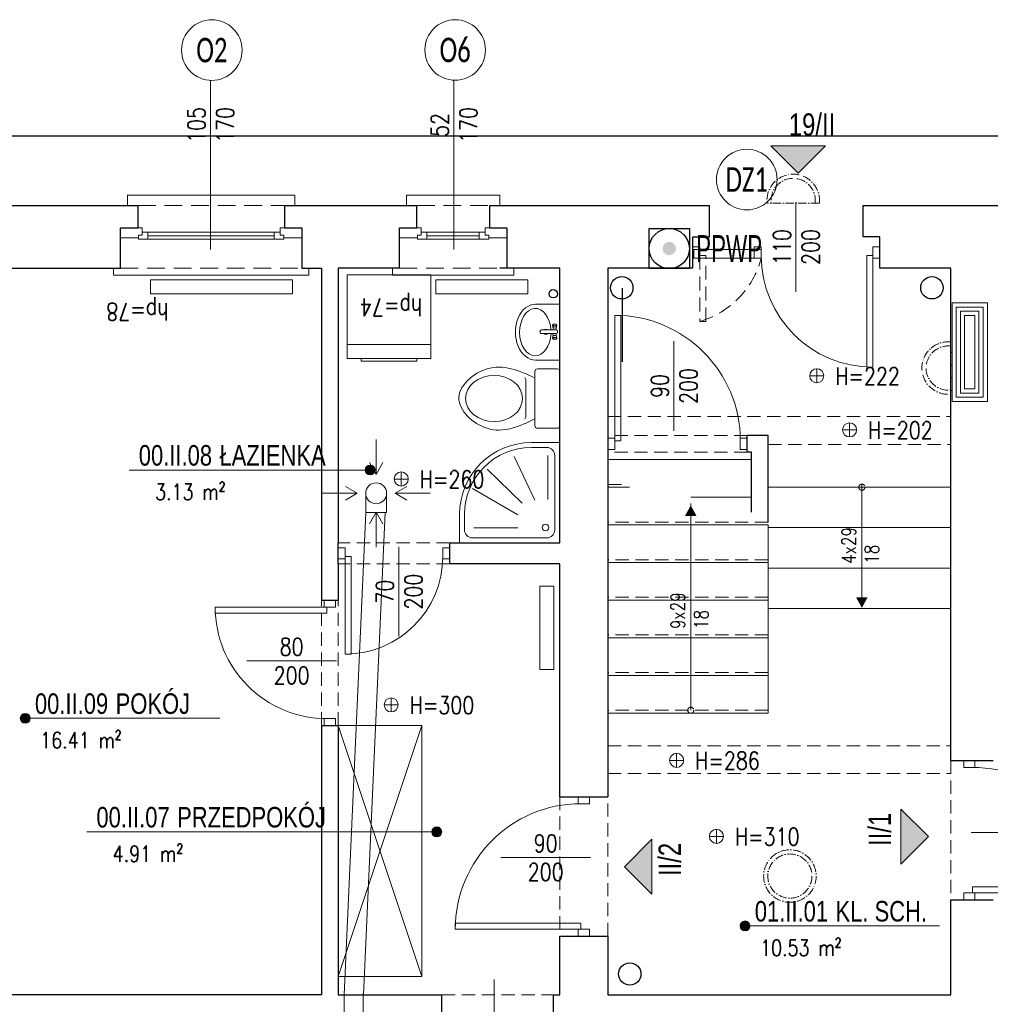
# Model space of a CAD drawing. Header units: millimetres. Extents: x 284606 to 628701, y -213781 to -93475.
# Tile 89 of 102: x 313534 to 314230, y -104328 to -103621. Entities that reach past the tile are written whole.
import ezdxf
from ezdxf.enums import TextEntityAlignment as Align
from ezdxf.lldxf.tags import DXFTag

# ---------------------------------------------------------------- set-up
doc = ezdxf.new("R2010")
doc.units = ezdxf.units.MM
for name, pattern in [('ACAD_ISO10W100', [18, 12, -3, 0, -3]), ('DASHED', [0.75, 0.5, -0.25]), ('HIDDEN', [9.525, 6.35, -3.175])]:
    doc.linetypes.add(name, pattern=pattern)
doc.layers.get('0').update_dxf_attribs({"lineweight": 0})
for name, color, linetype, lineweight in [('!STR_Konstrukcja 0.20', 200, 'Continuous', 20), ('!STR_Konstrukcja 0.30', 64, 'Continuous', 30), ('!STR_Ocieplenie 0.05', 1, 'Continuous', 5), ('!STR_Opisy 0.09', 8, 'Continuous', 9), ('!STR_Przerywana 0.09', 8, 'HIDDEN', 9), ('!STR_Stolarka drzwiowa', 8, 'Continuous', 15), ('!STR_Stolarka okienna', 72, 'Continuous', 15), ('EKO Opisy 0.09', 8, 'Continuous', 9), ('I-ee-uziom', 4, 'Continuous', 30)]:
    doc.layers.add(name, color=color, linetype=linetype, lineweight=lineweight)
for name, color, linetype, lineweight, true_color in [('!STR_Oświetlenie', 7, 'ACAD_ISO10W100', 5, 0xefb42a), ('!STR_Wentylacja', 7, 'Continuous', 15, 0x3399ff), ('EKO Wyposażenie', 7, 'Continuous', 5, 0x919191), ('IS_Powrót', 5, 'SOLID', 30, 0x0000ff)]:
    doc.layers.add(name, color=color, linetype=linetype, lineweight=lineweight, true_color=true_color)
doc.layers.add('I-ee-gniazda', color=1, linetype='Continuous')
doc.layers.add('I__KANALIZACJA_SAN', color=7, linetype='KAN_SAN', true_color=0x753b00)
doc.styles.add('AB_Arial', font='NirmalaS.ttf')
doc.styles.add('EKO 1-10', font='romans.shx', dxfattribs={"width": 0.8, "height": 15})
doc.styles.add('EKO 1-5', font='romans.shx', dxfattribs={"width": 0.8, "height": 10})
doc.styles.add('EKO CM 1-50', font='calibri.ttf', dxfattribs={"width": 0.8, "height": 12.5})
doc.styles.add('ELPRO', font='arial.ttf')
doc.styles.get("Standard").update_dxf_attribs({"font": 'calibri.ttf'})
tags = doc.linetypes.add('DASH', pattern=[15, 10, -5]).pattern_tags.tags
tags[6:7] = [DXFTag(74, 4), DXFTag(75, 0), DXFTag(340, '0'), DXFTag(46, 0.0), DXFTag(50, 0.0), DXFTag(44, 0.0), DXFTag(45, 0.0)]
tags[4:5] = [DXFTag(74, 4), DXFTag(75, 0), DXFTag(340, '0'), DXFTag(46, 0.0), DXFTag(50, 0.0), DXFTag(44, 0.0), DXFTag(45, 0.0)]
doc.linetypes.add('KAN_SAN', pattern='A,20,-7,["KS",Standard,S=5,R=0,X=-5,Y=-2.5],-6', length=33)
tags = doc.linetypes.add('SOLID', pattern=[10, 10, 0]).pattern_tags.tags
tags[6:7] = [DXFTag(74, 4), DXFTag(75, 0), DXFTag(340, '0'), DXFTag(46, 0.0), DXFTag(50, 0.0), DXFTag(44, 0.0), DXFTag(45, 0.0)]
tags[4:5] = [DXFTag(74, 4), DXFTag(75, 0), DXFTag(340, '0'), DXFTag(46, 0.0), DXFTag(50, 0.0), DXFTag(44, 0.0), DXFTag(45, 0.0)]

# ---------------------------------------------------------------- blocks, each defined once
blk = doc.blocks.new('*U131')
at = {"layer": '!STR_Opisy 0.09', "linetype": 'Continuous'}
blk.add_line((42.34, 71.45), (42.34, 7.22), dxfattribs=at)
at = {"layer": '!STR_Stolarka drzwiowa'}
for points in [[(0, 0), (0, 90), (4.38, 90), (4.38, 0)], [(-5, -6.2), (0, -6.2), (0, 1.8), (-5, 1.8)], [(90, -6.2), (95, -6.2), (95, 1.8), (90, 1.8)]]:
    blk.add_lwpolyline(points, close=True, dxfattribs=at)
blk.add_arc((0, 0), 90, 0, 90, dxfattribs=at)
at = {"layer": '!STR_Opisy 0.09', "linetype": 'Continuous', "style": 'EKO 1-10', "width": 0.8}
blk.add_attdef('SZER', text='', height=12.5, rotation=90, dxfattribs=at).set_placement((42.34, 39.33), align=Align.BOTTOM_CENTER)
at = {"layer": '!STR_Opisy 0.09', "ltscale": 0.7, "style": 'EKO 1-10', "width": 0.8}
blk.add_attdef('WYS', text='', height=12.5, rotation=90, dxfattribs=at).set_placement((52.87, 39.33), align=Align.MIDDLE_CENTER)
blk = doc.blocks.new('wysokosc2')
at = {"ltscale": 2}
for points in [[(-5.06, 0.04), (5.03, 0.04)], [(0, 5.1), (0, -5.1)]]:
    blk.add_lwpolyline(points, dxfattribs=at)
blk.add_circle((0, 0), 5.03, dxfattribs=at)
at = {"ltscale": 2, "style": 'EKO 1-5', "width": 0.8}
blk.add_attdef('WYS', (13.29, -6.01), '', height=12.5, dxfattribs=at)
blk = doc.blocks.new('NR MIESZ')
h = blk.add_hatch(color=256)
h.dxf.hatch_style = 1
h.paths.add_polyline_path([(-24.54, -24.54), (0, 0), (24.54, -24.54)])
blk.add_lwpolyline([(-24.54, -24.54), (0, 0), (24.54, -24.54), (-24.54, -24.54)])
at = {"ltscale": 1.5, "style": 'AB_Arial', "width": 0.8}
for p in [(-33.22, -50.58), (-33.22, -83)]:
    blk.add_attdef('NR_POM.', p, '', height=20, rotation=0, dxfattribs=at)
blk = doc.blocks.new('*U135')
at = {"layer": '!STR_Opisy 0.09', "linetype": 'Continuous'}
blk.add_line((0, 32.11), (0, -89.22), dxfattribs=at)
at = {"layer": '!STR_Opisy 0.09', "linetype": 'Continuous', "style": 'EKO 1-5', "width": 0.8}
blk.add_attdef('SZER', text='', height=12.5, rotation=270, dxfattribs=at).set_placement((0, 0), align=Align.BOTTOM_CENTER)
at = {"layer": '!STR_Opisy 0.09', "ltscale": 0.7, "style": 'EKO 1-5', "width": 0.8}
blk.add_attdef('WYS', text='', height=12.5, rotation=270, dxfattribs=at).set_placement((-10.53, 0), align=Align.MIDDLE_CENTER)
at = {"layer": '!STR_Opisy 0.09', "linetype": 'Continuous', "style": 'EKO 1-5', "width": 0.8}
blk.add_attdef('HP=', (30.1, -127.68), '', height=12.5, rotation=180, dxfattribs=at)
blk = doc.blocks.new('*U139')
at = {"layer": '!STR_Opisy 0.09', "linetype": 'Continuous'}
blk.add_line((38.49, 6.91), (38.49, -57.31), dxfattribs=at)
at = {"layer": '!STR_Stolarka drzwiowa'}
for points in [[(-5, 6.2), (0, 6.2), (0, -1.8), (-5, -1.8)], [(0, 0), (0, -80), (4.38, -80), (4.38, 0)], [(80, 6.2), (85, 6.2), (85, -1.8), (80, -1.8)]]:
    blk.add_lwpolyline(points, close=True, dxfattribs=at)
blk.add_arc((0, 0), 80, 270, 0, dxfattribs=at)
at = {"layer": '!STR_Opisy 0.09', "linetype": 'Continuous', "style": 'EKO 1-10', "width": 0.8}
blk.add_attdef('SZER', text='', height=12.5, rotation=90, dxfattribs=at).set_placement((38.49, -25.2), align=Align.BOTTOM_CENTER)
at = {"layer": '!STR_Opisy 0.09', "ltscale": 0.7, "style": 'EKO 1-10', "width": 0.8}
blk.add_attdef('WYS', text='', height=12.5, rotation=90, dxfattribs=at).set_placement((49.01, -25.2), align=Align.MIDDLE_CENTER)
blk = doc.blocks.new('*U142')
at = {"layer": '!STR_Opisy 0.09', "linetype": 'Continuous'}
blk.add_line((38.49, 6.91), (38.49, -57.31), dxfattribs=at)
at = {"layer": '!STR_Stolarka drzwiowa'}
for points in [[(-5, 6.2), (0, 6.2), (0, -1.8), (-5, -1.8)], [(0, 0), (0, -70), (4.38, -70), (4.38, 0)], [(70, 6.2), (75, 6.2), (75, -1.8), (70, -1.8)]]:
    blk.add_lwpolyline(points, close=True, dxfattribs=at)
blk.add_arc((0, 0), 70, 270, 0, dxfattribs=at)
at = {"layer": '!STR_Opisy 0.09', "linetype": 'Continuous', "style": 'EKO 1-10', "width": 0.8}
blk.add_attdef('SZER', text='', height=12.5, rotation=90, dxfattribs=at).set_placement((38.49, -25.2), align=Align.BOTTOM_CENTER)
at = {"layer": '!STR_Opisy 0.09', "ltscale": 0.7, "style": 'EKO 1-10', "width": 0.8}
blk.add_attdef('WYS', text='', height=12.5, rotation=90, dxfattribs=at).set_placement((49.01, -25.2), align=Align.MIDDLE_CENTER)
blk = doc.blocks.new('*U102')
for p, q in [((19.33, 0), (-19.33, 0)), ((-21.33, -16.02), (-21.33, -2)), ((21.33, -16.02), (21.33, -2)), ((-19.33, -18.02), (19.33, -18.02)), ((13.09, -24.36), (-12.8, -24.36))]:
    blk.add_line(p, q)
for centre, start, end in [((-19.33, -2), 90, 180), ((19.33, -2), 360, 90), ((-19.33, -16.02), 180, 270), ((19.33, -16.02), 270, 360), ((-12.8, -26.36), 90, 154.52934), ((13.09, -26.36), 24.56818, 90)]:
    blk.add_arc(centre, 2, start, end)
blk.add_ellipse((0.08, -47.22), major_axis=(0, -20.4), ratio=0.810803)
blk.add_open_spline([(14.91, -18.02), (20.03, -29.22), (28.87, -49.72), (0.74, -82.83), (-29.38, -50.17), (-19.96, -29.25), (-14.6, -18)], degree=3, knots=[1.212901, 1.212901, 1.212901, 1.212901, 36.090844, 64.924591, 94.904253, 129.876154, 129.876154, 129.876154, 129.876154])
blk = doc.blocks.new('*U101')
for p, q in [((30, 30), (30, -30)), ((30, 30), (90, 30)), ((80, 30), (80, -30)), ((90, 30), (90, -30)), ((30, -30), (90, -30))]:
    blk.add_line(p, q)
blk.add_lwpolyline([(90, -20), (92, -20), (92, 20), (90, 20)])
blk = doc.blocks.new('brodzik2')
for p, q in [((-11.82, 85.56), (-25.62, 85.56)), ((-4.62, 11.76), (-4.62, 78.36)), ((-85.62, 25.56), (-85.62, 11.76)), ((-78.42, 4.56), (-11.82, 4.56))]:
    blk.add_line(p, q)
for points in [[(-25.62, 90), (0, 90), (0, 0), (-90, 0), (-90, 25.56)], [(-22.44, 38.22), (-40.94, 77.38)], [(-10.9, 38.91), (-10.9, 78.42)], [(-33.81, 35.77), (-65.37, 66.26)], [(-37.65, 25.32), (-78.27, 48.69)], [(-37.65, 13.57), (-77.22, 13.57)]]:
    blk.add_lwpolyline(points)
blk.add_circle((-12.99, 13.92), 2.96)
for centre, radius, start, end in [((-25.53, 25.53), 64.47, 90.07641, 179.96835), ((-25.62, 25.56), 60, 90, 180), ((-11.82, 78.36), 7.2, 360, 90), ((-78.42, 11.76), 7.2, 180, 270), ((-11.82, 11.76), 7.2, 270, 0)]:
    blk.add_arc(centre, radius, start, end)
blk = doc.blocks.new('*U118')
at = {"linetype": 'Continuous'}
for p, q in [((31.3, 0), (-31.3, 0)), ((31.3, -27.6), (31.3, 0)), ((-31.3, -27.6), (-31.3, 0)), ((-5.5, -3.8), (-7.7, -3.4)), ((-5.5, -7.9), (-7.7, -8.3)), ((-4.8, -4.2), (-2.4, -4.2)), ((-4.8, -7.3), (-2.4, -8.5)), ((-2.4, -20.6), (-2.4, -4)), ((-1.2, -2.8), (0.4, -2.8)), ((1.6, -4), (1.6, -20.6)), ((1.6, -4.2), (4.1, -4.2)), ((1.6, -8.5), (4, -7.3)), ((4.7, -3.8), (6.9, -3.4)), ((4.7, -7.9), (6.9, -8.3)), ((-0.2, -22.4), (-0.6, -22.4))]:
    blk.add_line(p, q, dxfattribs=at)
for centre, radius, start, end in [((-1.2, -4), 1.2, 90, 180), ((0.4, -4), 1.2, 0, 90), ((-0.3, -15.9), 2.89, 138.1635, 221.8365), ((-0.6, -20.6), 1.8, 180, 270), ((-0.2, -20.6), 1.8, 270, 0), ((-0.3, -15.9), 2.89, 311.1962, 48.8038)]:
    blk.add_arc(centre, radius, start, end, dxfattribs=at)
for centre, major_axis, ratio, start_param, end_param in [((0, -27.6), (-26.6, 0), 0.662269, 4.803016, 10.93344), ((-7.8, -5.8), (0, -2.47), 0.476554, 5.436764, 10.271199), ((-5.5, -5.8), (0, -2.05), 0.476554, 0, 3.141593), ((0, -27.6), (-31.3, 0), 0.713042, 0, 3.141593)]:
    blk.add_ellipse(centre, major_axis=major_axis, ratio=ratio, start_param=start_param, end_param=end_param, dxfattribs=at)
blk.add_ellipse((-8.1, -5.8), major_axis=(0, -2.05), ratio=0.476554, dxfattribs=at)
at = {"linetype": 'Continuous', "extrusion": (3.22359e-14, 3.55849e-14, -1)}
for centre, major_axis, start_param, end_param in [((4.7, -5.8), (0, -2.05), 0, 3.141593), ((7, -5.8), (0, -2.47), 5.436764, 10.271199)]:
    blk.add_ellipse(centre, major_axis=major_axis, ratio=0.476554, start_param=start_param, end_param=end_param, dxfattribs=at)
blk.add_ellipse((7.3, -5.8), major_axis=(0, -2.05), ratio=0.476554, dxfattribs=at)
blk = doc.blocks.new('*U154')
at = {"layer": '!STR_Opisy 0.09', "linetype": 'Continuous'}
blk.add_line((0, 32.11), (0, -89.22), dxfattribs=at)
at = {"layer": '!STR_Opisy 0.09', "linetype": 'Continuous', "style": 'EKO 1-5', "width": 0.8}
blk.add_attdef('SZER', text='', height=12.5, rotation=270, dxfattribs=at).set_placement((0, 0), align=Align.BOTTOM_CENTER)
at = {"layer": '!STR_Opisy 0.09', "ltscale": 0.7, "style": 'EKO 1-5', "width": 0.8}
blk.add_attdef('WYS', text='', height=12.5, rotation=270, dxfattribs=at).set_placement((-10.53, 0), align=Align.MIDDLE_CENTER)
at = {"layer": '!STR_Opisy 0.09', "linetype": 'Continuous', "style": 'EKO 1-5', "width": 0.8}
blk.add_attdef('HP=', (22.54, -124.5), '', height=12.5, rotation=180, dxfattribs=at)
blk = doc.blocks.new('*U148')
at = {"layer": '!STR_Opisy 0.09', "linetype": 'Continuous'}
blk.add_line((-51.51, 6.91), (-51.51, -57.31), dxfattribs=at)
at = {"layer": '!STR_Stolarka drzwiowa'}
for points in [[(-90, 6.2), (-95, 6.2), (-95, -1.8), (-90, -1.8)], [(0, 0), (0, -90), (-4.38, -90), (-4.38, 0)], [(5, 6.2), (0, 6.2), (0, -1.8), (5, -1.8)]]:
    blk.add_lwpolyline(points, close=True, dxfattribs=at)
blk.add_arc((0, 0), 90, 180, 270, dxfattribs=at)
at = {"layer": '!STR_Opisy 0.09', "linetype": 'Continuous', "style": 'EKO 1-10', "width": 0.8}
blk.add_attdef('SZER', text='', height=12.5, rotation=90, dxfattribs=at).set_placement((-51.51, -25.2), align=Align.BOTTOM_CENTER)
at = {"layer": '!STR_Opisy 0.09', "ltscale": 0.7, "style": 'EKO 1-10', "width": 0.8}
blk.add_attdef('WYS', text='', height=12.5, rotation=90, dxfattribs=at).set_placement((-40.99, -25.2), align=Align.MIDDLE_CENTER)
blk = doc.blocks.new('*U151')
at = {"layer": '!STR_Opisy 0.09', "linetype": 'Continuous'}
blk.add_line((-43.26, 63.3), (-43.26, -0.93), dxfattribs=at)
at = {"layer": '!STR_Stolarka drzwiowa'}
for points in [[(0, 0), (0, 90), (-4.38, 90), (-4.38, 0)], [(-90, -6.2), (-95, -6.2), (-95, 1.8), (-90, 1.8)], [(5, -6.2), (0, -6.2), (0, 1.8), (5, 1.8)]]:
    blk.add_lwpolyline(points, close=True, dxfattribs=at)
blk.add_arc((0, 0), 90, 90, 180, dxfattribs=at)
at = {"layer": '!STR_Opisy 0.09', "linetype": 'Continuous', "style": 'EKO 1-10', "width": 0.8}
blk.add_attdef('SZER', text='', height=12.5, rotation=90, dxfattribs=at).set_placement((-43.26, 31.18), align=Align.BOTTOM_CENTER)
at = {"layer": '!STR_Opisy 0.09', "ltscale": 0.7, "style": 'EKO 1-10', "width": 0.8}
blk.add_attdef('WYS', text='', height=12.5, rotation=90, dxfattribs=at).set_placement((-32.73, 31.18), align=Align.MIDDLE_CENTER)
blk = doc.blocks.new('*U121')
at = {"layer": '!STR_Opisy 0.09', "linetype": 'Continuous'}
blk.add_line((0, -153.49), (0, -32.16), dxfattribs=at)
at = {"layer": '!STR_Opisy 0.09', "linetype": 'Continuous', "style": 'EKO 1-5', "width": 0.8}
blk.add_attdef('HP=', (50.53, 21.53), '', height=12.5, rotation=180, dxfattribs=at)
blk.add_attdef('SZER', text='', height=12.5, rotation=270, dxfattribs=at).set_placement((0, -121.38), align=Align.BOTTOM_CENTER)
at = {"layer": '!STR_Opisy 0.09', "ltscale": 0.7, "style": 'EKO 1-5', "width": 0.8}
blk.add_attdef('WYS', text='', height=12.5, rotation=270, dxfattribs=at).set_placement((-10.53, -121.38), align=Align.MIDDLE_CENTER)
blk = doc.blocks.new('*U277')
at = {"layer": '!STR_Opisy 0.09', "linetype": 'Continuous'}
blk.add_line((-55.1, 38.25), (-55.1, -25.98), dxfattribs=at)
at = {"layer": '!STR_Stolarka drzwiowa'}
for points in [[(-80, 6.2), (-85, 6.2), (-85, -1.8), (-80, -1.8)], [(0, 0), (0, -80), (-4.38, -80), (-4.38, 0)], [(5, 6.2), (0, 6.2), (0, -1.8), (5, -1.8)]]:
    blk.add_lwpolyline(points, close=True, dxfattribs=at)
blk.add_arc((0, 0), 80, 180, 270, dxfattribs=at)
at = {"layer": '!STR_Opisy 0.09', "linetype": 'Continuous', "style": 'EKO 1-10', "width": 0.8}
blk.add_attdef('SZER', text='', height=12.5, rotation=90, dxfattribs=at).set_placement((-55.1, 6.14), align=Align.BOTTOM_CENTER)
at = {"layer": '!STR_Opisy 0.09', "ltscale": 0.7, "style": 'EKO 1-10', "width": 0.8}
blk.add_attdef('WYS', text='', height=12.5, rotation=90, dxfattribs=at).set_placement((-44.57, 6.14), align=Align.MIDDLE_CENTER)
blk = doc.blocks.new('*U459')
at = {"ltscale": 0.3}
blk.add_hatch(color=256, dxfattribs=at).paths.add_polyline_path([(-0.91, 50, 1), (6.82, 50, 1)])
at = {"ltscale": 1.5}
blk.add_line((17.59, 50), (154.57, 50), dxfattribs=at)
at = {"ltscale": 0.3}
blk.add_lwpolyline([(17.59, 50), (2.95, 50)], dxfattribs=at)
blk.add_circle((2.95, 50), 3.86, dxfattribs=at)
at = {"ltscale": 1.5, "width": 0.8}
for tag, p, height, style in [('NR_POM.', (10.51, 53.45), 16, 'AB_Arial'), ('NAZWA_POMIESZCZENIA', (66.91, 53.45), 16, 'AB_Arial'), ('POSADZKA', (9.08, 4), 12.5, 'EKO 1-5')]:
    blk.add_attdef(tag, p, '', height=height, rotation=0, dxfattribs=dict(at, style=style))
at = {"ltscale": 1.5, "style": 'EKO 1-5', "width": 0.8}
blk.add_attdef('POWIERZCHNIA', text='', height=12.5, rotation=0, dxfattribs=at).set_placement((78.06, 22.91), align=Align.BOTTOM_RIGHT)
blk = doc.blocks.new('*U465')
at = {"ltscale": 0.3}
blk.add_hatch(color=256, dxfattribs=at).paths.add_polyline_path([(271.9, 50, 1), (279.63, 50, 1)])
at = {"ltscale": 1.5}
blk.add_line((17.59, 50), (275.76, 50), dxfattribs=at)
at = {"ltscale": 0.3}
blk.add_lwpolyline([(17.59, 50), (2.95, 50)], dxfattribs=at)
blk.add_circle((275.76, 50), 3.86, dxfattribs=at)
at = {"ltscale": 1.5, "width": 0.8}
for tag, p, height, style in [('NR_POM.', (10.51, 53.45), 16, 'AB_Arial'), ('NAZWA_POMIESZCZENIA', (66.91, 53.45), 16, 'AB_Arial'), ('POSADZKA', (9.08, 4), 12.5, 'EKO 1-5')]:
    blk.add_attdef(tag, p, '', height=height, rotation=0, dxfattribs=dict(at, style=style))
at = {"ltscale": 1.5, "style": 'EKO 1-5', "width": 0.8}
blk.add_attdef('POWIERZCHNIA', text='', height=12.5, rotation=0, dxfattribs=at).set_placement((78.06, 22.91), align=Align.BOTTOM_RIGHT)
blk = doc.blocks.new('*U464')
at = {"ltscale": 0.3}
blk.add_hatch(color=256, dxfattribs=at).paths.add_polyline_path([(186.95, 50, 1), (194.67, 50, 1)])
at = {"ltscale": 1.5}
blk.add_line((17.59, 50), (190.81, 50), dxfattribs=at)
at = {"ltscale": 0.3}
blk.add_lwpolyline([(17.59, 50), (2.95, 50)], dxfattribs=at)
blk.add_circle((190.81, 50), 3.86, dxfattribs=at)
at = {"ltscale": 1.5, "width": 0.8}
for tag, p, height, style in [('NR_POM.', (10.51, 53.45), 16, 'AB_Arial'), ('NAZWA_POMIESZCZENIA', (66.91, 53.45), 16, 'AB_Arial'), ('POSADZKA', (9.08, 4), 12.5, 'EKO 1-5')]:
    blk.add_attdef(tag, p, '', height=height, rotation=0, dxfattribs=dict(at, style=style))
at = {"ltscale": 1.5, "style": 'EKO 1-5', "width": 0.8}
blk.add_attdef('POWIERZCHNIA', text='', height=12.5, rotation=0, dxfattribs=at).set_placement((78.06, 22.91), align=Align.BOTTOM_RIGHT)
blk = doc.blocks.new('KÓLKO')
at = {"layer": '!STR_Opisy 0.09'}
blk.add_circle((0, -15.51), 15.51, dxfattribs=at)
at = {"layer": '!STR_Opisy 0.09', "style": 'EKO 1-10', "width": 0.8}
blk.add_attdef('NR', text='', height=15, dxfattribs=at).set_placement((0, -15.51), align=Align.MIDDLE_CENTER)
blk = doc.blocks.new('lampa okrągła')
at = {"layer": '!STR_Oświetlenie', "linetype": 'ACAD_ISO10W100', "lineweight": 5, "ltscale": 0.5}
for radius in [18.83, 15.83]:
    blk.add_circle((0, 0), radius, dxfattribs=at)
blk = doc.blocks.new('plafon')
at = {"layer": '!STR_Oświetlenie', "linetype": 'ACAD_ISO10W100', "lineweight": 5, "ltscale": 0.5}
blk.add_line((-18.72, 0), (18.72, 0), dxfattribs=at)
for radius, start, end in [(18.83, 173.91409, 6.08591), (15.83, 172.75501, 7.24499)]:
    blk.add_arc((0, -2), radius, start, end, dxfattribs=at)
blk = doc.blocks.new('rozdzielnica ele')
at = {"layer": '!STR_Ocieplenie 0.05'}
for points in [[(0, 25.28), (70.73, 25.28), (70.73, 0), (0, 0)], [(3, 22.28), (67.73, 22.28), (67.73, 3), (3, 3)], [(6, 19.28), (64.73, 19.28), (64.73, 6), (6, 6)], [(9, 16.28), (61.73, 16.28), (61.73, 9), (9, 9)]]:
    blk.add_lwpolyline(points, close=True, dxfattribs=at)
blk = doc.blocks.new('wyl_p_poz')
blk.add_hatch(color=256).paths.add_polyline_path([(2, 1.5, 1), (1, 1.5, 1)])
blk.add_lwpolyline([(0, 3), (3, 3), (3, 0), (0, 0)], close=True)
blk.add_circle((1.5, 1.5), 1.5)
at = {"style": 'ELPRO', "width": 0.6}
blk.add_attdef('NAZWA_WYL_P_POZ', (3.503, 0.5), '', height=2, dxfattribs=at)

msp = doc.modelspace()

# ---------------------------------------------------------------- hatches: boundary and pattern name
at = {"layer": '!STR_Opisy 0.09', "linetype": 'Continuous'}
h = msp.add_hatch(color=8, dxfattribs=at)
h.dxf.hatch_style = 1
h.paths.add_polyline_path([(314011.02, -103977.39), (314015.2, -103969.77), (314015.2, -103977.39)])
h.paths.add_polyline_path([(314015.2, -103977.39), (314015.2, -103969.77), (314019.38, -103977.39)])
h = msp.add_hatch(color=8, dxfattribs=at)
h.dxf.hatch_style = 1
h.paths.add_polyline_path([(314133.69, -104035.61), (314137.86, -104043.23), (314137.86, -104035.61)])
h.paths.add_polyline_path([(314137.86, -104035.61), (314137.86, -104043.23), (314142.04, -104035.61)])

# ---------------------------------------------------------------- linework, layer by layer
at = {"layer": '!STR_Konstrukcja 0.20', "color": 8, "ltscale": 1.5}
for p, q in [((314058.73, -103936.92), (313955.73, -103936.92)), ((313971.23, -103956.69), (313955.73, -103956.69)), ((314070.73, -103956.69), (314201.73, -103956.69)), ((314058.73, -103963.92), (314015.2, -103963.92)), ((314070.73, -103983.69), (313955.73, -103983.69)), ((314070.73, -104118.69), (314070.73, -103983.69)), ((314070.73, -103985.69), (314201.73, -103985.69)), ((314070.73, -104010.69), (313955.73, -104010.69)), ((314070.73, -104014.69), (314201.73, -104014.69)), ((314070.73, -104037.69), (313955.73, -104037.69)), ((314070.73, -104043.69), (314201.73, -104043.69)), ((314070.73, -104064.69), (313955.73, -104064.69)), ((314070.73, -104091.69), (313955.73, -104091.69)), ((314070.73, -104118.69), (313955.73, -104118.69))]:
    msp.add_line(p, q, dxfattribs=at)
at = {"layer": '!STR_Konstrukcja 0.20', "color": 8, "linetype": 'Continuous', "lineweight": 15}
for points in [[(313618.92, -103754.69), (313611.42, -103754.69), (313611.42, -103747.19), (313731.42, -103747.19), (313731.42, -103754.69), (313723.92, -103754.69)], [(313818.92, -103754.69), (313811.42, -103754.69), (313811.42, -103747.19), (313878.42, -103747.19), (313878.42, -103754.69), (313870.92, -103754.69)], [(313606.42, -103799.69), (313601.42, -103799.69), (313601.42, -103804.69), (313741.42, -103804.69), (313741.42, -103799.69), (313736.42, -103799.69)], [(313806.42, -103799.69), (313801.42, -103799.69), (313801.42, -103804.69), (313888.42, -103804.69), (313888.42, -103799.69), (313883.42, -103799.69)]]:
    msp.add_lwpolyline(points, dxfattribs=at)
at = {"layer": '!STR_Konstrukcja 0.30', "color": 8, "ltscale": 1.5}
for p, q in [((314070.73, -103919.69), (314055.73, -103919.66)), ((314055.73, -103931.66), (314055.73, -103919.66)), ((314070.73, -103981.69), (314070.73, -103919.69)), ((314058.73, -103931.69), (314055.73, -103931.66)), ((314058.73, -103974.51), (314058.73, -103931.69)), ((313762.42, -104011.69), (313762.42, -103996.69)), ((313842.42, -104011.69), (313842.42, -103996.69)), ((313750.42, -104037.69), (313762.42, -104037.69)), ((313750.42, -104127.69), (313762.42, -104127.69)), ((314201.73, -104152.69), (314232.07, -104152.69)), ((313921.42, -104178.69), (313955.73, -104178.69)), ((314201.73, -104252.69), (314232.07, -104252.69)), ((313921.42, -104278.69), (313955.73, -104278.69)), ((313836.74, -104363.69), (313836.74, -104320.69)), ((313916.74, -104363.69), (313916.74, -104320.69))]:
    msp.add_line(p, q, dxfattribs=at)
for points in [[(312861.74, -103851.69), (313386.29, -103851.69), (313386.29, -103754.69), (313618.92, -103754.69)], [(313723.92, -103754.69), (313818.92, -103754.69)], [(313870.92, -103754.69), (314028.73, -103754.69)], [(314016.73, -103799.69), (314016.73, -103777.19), (314028.73, -103777.19), (314028.73, -103754.69)], [(314150.73, -103799.69), (314150.73, -103777.19), (314138.73, -103777.19), (314138.73, -103754.69)], [(314138.73, -103754.69), (314288.73, -103754.69), (314288.73, -103767.69), (314309.23, -103767.69)], [(313750.42, -104127.69), (313750.42, -104320.69), (313435.42, -104320.69), (313435.42, -103799.69), (313606.42, -103799.69)], [(313736.42, -103799.69), (313750.42, -103799.69), (313750.42, -104037.69)], [(313806.42, -103799.69), (313762.42, -103799.69), (313762.42, -103996.69)], [(313842.42, -103996.69), (313921.42, -103996.69), (313921.42, -103799.69), (313878.26, -103799.69)], [(314016.73, -103799.69), (313955.73, -103799.69), (313955.73, -104178.69)], [(314201.73, -104152.69), (314201.73, -103799.69), (314150.73, -103799.69)], [(313762.42, -104011.69), (313762.42, -104037.69)], [(313921.42, -104178.69), (313921.42, -104011.69), (313842.42, -104011.69)], [(313762.42, -104127.69), (313762.42, -104320.69), (313836.74, -104320.69)], [(313955.73, -104278.69), (313955.73, -104320.69), (314201.73, -104320.69), (314201.73, -104252.69)], [(313916.74, -104320.69), (313921.42, -104320.69), (313921.42, -104278.69)]]:
    msp.add_lwpolyline(points, dxfattribs=at)
at = {"layer": '!STR_Konstrukcja 0.30', "color": 8, "ltscale": 2}
for points in [[(313606.42, -103799.69), (313606.42, -103770.81), (313618.92, -103770.81), (313618.92, -103754.69)], [(313723.92, -103754.69), (313723.92, -103770.81), (313736.42, -103770.81), (313736.42, -103799.69)], [(313806.42, -103799.69), (313806.42, -103770.81), (313818.92, -103770.81), (313818.92, -103754.69)], [(313870.92, -103754.69), (313870.92, -103770.81), (313883.42, -103770.81), (313883.42, -103799.69)]]:
    msp.add_lwpolyline(points, dxfattribs=at)
at = {"layer": '!STR_Opisy 0.09', "color": 8, "linetype": 'Continuous'}
for points in [[(314137.86, -104041.23), (314137.86, -103954.52)], [(314015.2, -104116.69), (314015.2, -103968.34)]]:
    msp.add_lwpolyline(points, dxfattribs=at)
at = {"layer": '!STR_Opisy 0.09', "color": 8, "linetype": 'HIDDEN', "ltscale": 2}
for centre in [(314137.86, -103956.69), (314015.2, -104116.69)]:
    msp.add_circle(centre, 2.17, dxfattribs=at)
at = {"layer": '!STR_Przerywana 0.09', "color": 8, "ltscale": 1.5}
for p, q in [((313955.73, -103906.13), (314201.73, -103906.13)), ((314055.73, -103919.66), (313955.73, -103919.69)), ((314070.73, -103926.13), (314201.73, -103926.13)), ((314055.73, -103931.66), (313955.73, -103931.69)), ((313965.48, -103954.69), (313955.73, -103954.69)), ((314070.73, -103981.69), (313955.73, -103981.69)), ((313842.42, -103996.69), (313762.42, -103996.69)), ((313842.42, -104011.69), (313762.42, -104011.69)), ((314070.73, -104008.69), (313955.73, -104008.69)), ((313750.42, -104127.69), (313750.42, -104037.69)), ((313762.42, -104127.69), (313762.42, -104037.69)), ((314070.73, -104035.69), (313955.73, -104035.69)), ((314070.73, -104062.69), (313955.73, -104062.69)), ((314070.73, -104089.69), (313955.73, -104089.69)), ((314070.73, -104116.69), (313955.73, -104116.69)), ((313955.73, -104142.13), (314201.73, -104142.13)), ((314201.73, -104152.69), (314201.73, -104252.69)), ((313955.73, -104162.13), (314201.73, -104162.13)), ((313921.42, -104178.69), (313921.42, -104278.69)), ((313955.73, -104278.69), (313955.73, -104178.69)), ((313836.74, -104320.69), (313916.74, -104320.69))]:
    msp.add_line(p, q, dxfattribs=at)
at = {"layer": '!STR_Przerywana 0.09', "color": 8, "ltscale": 2}
for points in [[(313618.92, -103754.69), (313723.92, -103754.69)], [(313818.92, -103754.69), (313870.92, -103754.69)], [(313606.42, -103799.69), (313736.42, -103799.69)], [(313806.42, -103799.69), (313883.42, -103799.69)]]:
    msp.add_lwpolyline(points, dxfattribs=at)
at = {"layer": '!STR_Stolarka drzwiowa', "color": 8, "ltscale": 0.3}
for points in [[(314016.73, -103784.44), (314021.73, -103784.44), (314021.73, -103792.44), (314016.73, -103792.44)], [(314065.73, -103786.24), (314017.36, -103786.24), (314017.36, -103792.44), (314065.73, -103792.44)]]:
    msp.add_lwpolyline(points, close=True, dxfattribs=at)
at = {"layer": '!STR_Stolarka drzwiowa', "color": 8, "linetype": 'DASHED', "ltscale": 20}
msp.add_lwpolyline([(314021.73, -103790.64), (314021.73, -103837.86), (314026.11, -103837.86), (314026.11, -103790.64)], close=True, dxfattribs=at)
msp.add_arc((314003.27, -103775.96), 64.6, 286.60473, 345.21608, dxfattribs=at)
at = {"layer": '!STR_Stolarka okienna', "color": 8, "ltscale": 0.3}
for points in [[(313606.42, -103777.86), (313606.42, -103770.81), (313621.82, -103770.81), (313621.82, -103775.95), (313619.32, -103775.95), (313619.32, -103777.86), (313606.42, -103777.86)], [(313736.42, -103777.86), (313736.42, -103770.81), (313720.86, -103770.81), (313720.86, -103775.95), (313723.36, -103775.95), (313723.36, -103777.86), (313736.42, -103777.86)], [(313806.42, -103777.86), (313806.42, -103770.81), (313821.82, -103770.81), (313821.82, -103775.95), (313819.32, -103775.95), (313819.32, -103777.86), (313806.42, -103777.86)], [(313883.42, -103777.86), (313883.42, -103770.81), (313867.86, -103770.81), (313867.86, -103775.95), (313870.36, -103775.95), (313870.36, -103777.86), (313883.42, -103777.86)], [(313723.36, -103778.93), (313723.36, -103775.95), (313720.86, -103775.95), (313720.86, -103773.8), (313621.82, -103773.8), (313621.82, -103775.95), (313619.32, -103775.95), (313619.32, -103778.93), (313723.36, -103778.93)], [(313625.92, -103773.8), (313625.92, -103778.93)], [(313716.42, -103776.36), (313625.92, -103776.36)], [(313716.42, -103778.93), (313716.42, -103773.8)], [(313870.36, -103778.93), (313870.36, -103775.95), (313867.86, -103775.95), (313867.86, -103773.8), (313821.82, -103773.8), (313821.82, -103775.95), (313819.32, -103775.95), (313819.32, -103778.93), (313870.36, -103778.93)], [(313825.92, -103773.8), (313825.92, -103778.93)], [(313863.42, -103776.36), (313825.92, -103776.36)], [(313863.42, -103778.93), (313863.42, -103773.8)]]:
    msp.add_lwpolyline(points, dxfattribs=at)
at = {"layer": '!STR_Wentylacja', "color": 8, "ltscale": 1.5, "transparency": 33554472}
msp.add_line((313797.13, -103974.93), (313782.13, -103974.93), dxfattribs=at)
at = {"layer": '!STR_Wentylacja', "color": 8, "ltscale": 1.5}
for p, q in [((313766.66, -104320.69), (313766.66, -104334.44)), ((313780.41, -104334.44), (313780.41, -104319.7))]:
    msp.add_line(p, q, dxfattribs=at)
at = {"layer": '!STR_Wentylacja', "color": 8, "ltscale": 1.5, "transparency": 33554472}
for points in [[(313789.63, -103922.43), (313789.63, -103947.49), (313794.49, -103939.07), (313789.63, -103947.49), (313784.77, -103939.07)], [(313750.98, -103961.08), (313776.04, -103961.08), (313767.62, -103965.94), (313776.04, -103961.08), (313767.62, -103956.21)], [(313782.13, -103974.93), (313782.13, -103961.08)], [(313797.13, -103974.93), (313797.13, -103961.08)], [(313828.28, -103961.08), (313803.21, -103961.08), (313811.63, -103965.94), (313803.21, -103961.08), (313811.63, -103956.21)], [(313789.63, -103999.72), (313789.63, -103974.66), (313794.49, -103983.08), (313789.63, -103974.66), (313784.77, -103983.08)]]:
    msp.add_lwpolyline(points, dxfattribs=at)
at = {"layer": '!STR_Wentylacja', "color": 8, "linetype": 'DASH', "ltscale": 1.5}
msp.add_lwpolyline([(313782.13, -103974.93), (313796.13, -103974.93), (313780.66, -104320.69), (313766.66, -104320.69)], close=True, dxfattribs=at)
at = {"layer": '!STR_Wentylacja', "color": 8, "ltscale": 1.5, "transparency": 33554472}
msp.add_circle((313789.63, -103961.08), 7.5, dxfattribs=at)
at = {"color": 8}
for points in [[(313627.77, -103808.02), (313729.7, -103808.02), (313729.7, -103818.02), (313627.77, -103818.02)], [(313832.35, -103808.02), (313898.49, -103808.02), (313898.49, -103818.02), (313832.35, -103818.02)], [(313916.91, -104027.7), (313916.91, -104087.36), (313906.91, -104087.36), (313906.91, -104027.7)]]:
    msp.add_lwpolyline(points, close=True, dxfattribs=at)
at = {"layer": 'EKO Wyposażenie', "color": 8}
msp.add_lwpolyline([(313762.42, -104127.69), (313822.42, -104127.69), (313822.42, -104307.69), (313762.42, -104307.69)], close=True, dxfattribs=at)
for points in [[(313822.42, -104127.69), (313762.42, -104307.69)], [(313822.42, -104307.69), (313762.42, -104127.69)]]:
    msp.add_lwpolyline(points, dxfattribs=at)
at = {"layer": 'I-ee-uziom', "ltscale": 1.5}
msp.add_lwpolyline([(312811.74, -103801.69), (313336.29, -103801.69), (313336.29, -103704.69), (314338.73, -103704.69), (314338.73, -103717.7), (314817.08, -103717.78), (314817.08, -104959.69), (314391.88, -104959.69), (314391.88, -104978.69), (313714.75, -104978.69), (313714.75, -104965.69), (313249.49, -104965.69), (313249.49, -104959.69), (312824.74, -104959.69), (312824.74, -104413.34), (312811.74, -104413.34)], close=True, dxfattribs=at)
at = {"layer": 'I__KANALIZACJA_SAN', "color": 8, "lineweight": 30}
msp.add_line((313965.96, -103813.97), (313965.96, -103866.87), dxfattribs=at)
for centre in [(313965.75, -103813.73), (314188.09, -103813.73), (313971.5, -104305.81)]:
    msp.add_circle(centre, 8.01, dxfattribs=at)
at = {"layer": 'IS_Powrót', "color": 8, "linetype": 'ByBlock'}
msp.add_circle((313916.62, -103817.99), 3, dxfattribs=at)

# ---------------------------------------------------------------- block references
at = {"layer": '!STR_Konstrukcja 0.30', "color": 8, "ltscale": 1.5}
ref = msp.add_blockref('*U135', (313670.84, -103696.94), dxfattribs=dict(at, xscale=-1))
ref.add_attrib('SZER', '105', dxfattribs={"layer": '!STR_Opisy 0.09', "linetype": 'Continuous', "height": 12.5, "rotation": 90, "style": 'EKO 1-5', "width": 0.8}).set_placement((313670.84, -103696.94), align=Align.BOTTOM_CENTER)
ref.add_attrib('WYS', '170', dxfattribs={"layer": '!STR_Opisy 0.09', "ltscale": 0.7, "height": 12.5, "rotation": 90, "style": 'EKO 1-5', "width": 0.8}).set_placement((313681.37, -103696.94), align=Align.MIDDLE_CENTER)
ref.add_attrib('HP=', 'hp=78', (313640.74, -103824.62), dxfattribs={"layer": '!STR_Opisy 0.09', "linetype": 'Continuous', "height": 12.5, "rotation": 180, "style": 'EKO 1-5', "width": 0.8})
ref = msp.add_blockref('*U154', (313845.26, -103696.94), dxfattribs=dict(at, xscale=-1))
ref.add_attrib('SZER', '52', dxfattribs={"layer": '!STR_Opisy 0.09', "linetype": 'Continuous', "height": 12.5, "rotation": 90, "style": 'EKO 1-5', "width": 0.8}).set_placement((313845.26, -103696.94), align=Align.BOTTOM_CENTER)
ref.add_attrib('WYS', '170', dxfattribs={"layer": '!STR_Opisy 0.09', "ltscale": 0.7, "height": 12.5, "rotation": 90, "style": 'EKO 1-5', "width": 0.8}).set_placement((313855.78, -103696.94), align=Align.MIDDLE_CENTER)
ref.add_attrib('HP=', 'hp=74', (313822.71, -103821.45), dxfattribs={"layer": '!STR_Opisy 0.09', "linetype": 'Continuous', "height": 12.5, "rotation": 180, "style": 'EKO 1-5', "width": 0.8})
ref = msp.add_blockref('*U121', (313874.28, -104277.68), dxfattribs=dict(at, xscale=-1))
ref.add_attrib('SZER', '90', dxfattribs={"layer": '!STR_Opisy 0.09', "linetype": 'Continuous', "height": 12.5, "rotation": 90, "style": 'EKO 1-5', "width": 0.8}).set_placement((313874.28, -104399.06), align=Align.BOTTOM_CENTER)
ref.add_attrib('WYS', '200', dxfattribs={"layer": '!STR_Opisy 0.09', "ltscale": 0.7, "height": 12.5, "rotation": 90, "style": 'EKO 1-5', "width": 0.8}).set_placement((313884.81, -104399.06), align=Align.MIDDLE_CENTER)
at = {"layer": '!STR_Ocieplenie 0.05', "color": 8}
for p, rotation in [((314088.65, -103753.05), 180), ((314201.73, -103871.25), 270)]:
    msp.add_blockref('plafon', p, dxfattribs=dict(at, rotation=rotation))
msp.add_blockref('lampa okrągła', (314086.28, -104235.59), dxfattribs=at)
at = {"layer": '!STR_Opisy 0.09', "color": 8}
ref = msp.add_blockref('NR MIESZ', (314092.17, -103731.49), dxfattribs=dict(at, xscale=-0.8, yscale=0.8, zscale=0.8, rotation=180))
ref.add_attrib('NR_POM.', '19/II', (314085.49, -103704.64), dxfattribs={"layer": '0', "ltscale": 1.5, "height": 16, "rotation": 360, "style": 'AB_Arial', "width": 0.8})
at = {"layer": '!STR_Opisy 0.09', "color": 1, "true_color": 0xf00000, "rotation": 270}
msp.add_blockref('rozdzielnica ele', (314202.54, -103824.49), dxfattribs=at)
at = {"layer": '!STR_Opisy 0.09', "color": 8}
ref = msp.add_blockref('wysokosc2', (314105.53, -103876.79), dxfattribs=dict(at, xscale=-1, rotation=180))
ref.add_attrib('WYS', 'H=222', (314118.82, -103883.28), dxfattribs={"layer": '0', "ltscale": 2, "height": 12.5, "style": 'EKO 1-5', "width": 0.8})
ref = msp.add_blockref('wysokosc2', (314129.09, -103915.61), dxfattribs=dict(at, xscale=-1, rotation=180))
ref.add_attrib('WYS', 'H=202', (314142.38, -103922.11), dxfattribs={"layer": '0', "ltscale": 2, "height": 12.5, "style": 'EKO 1-5', "width": 0.8})
ref = msp.add_blockref('*U464', (313609.78, -103990.4), dxfattribs=dict(at, xscale=0.9199999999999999, yscale=0.9199999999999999, zscale=0.9199999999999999))
ref.add_attrib('NAZWA_POM', 'ŁAZIENKA', (313677.32, -103941.23), dxfattribs={"layer": '0', "ltscale": 1.5, "height": 14.72, "rotation": 0, "style": 'AB_Arial', "width": 0.8})
ref.add_attrib('NUMER_POM', '00.II.08', (313619.45, -103941.23), dxfattribs={"layer": '0', "ltscale": 1.5, "height": 14.72, "rotation": 0, "style": 'AB_Arial', "width": 0.8})
ref.add_attrib('R-SURF', '3.13 m²', dxfattribs={"layer": '0', "ltscale": 1.5, "height": 11.5, "rotation": 0, "style": 'EKO 1-5', "width": 0.8}).set_placement((313681.59, -103969.32), align=Align.BOTTOM_RIGHT)
ref = msp.add_blockref('wysokosc2', (313807.63, -103950.83), dxfattribs=dict(at, xscale=-1, rotation=180))
ref.add_attrib('WYS', 'H=260', (313820.92, -103957.32), dxfattribs={"layer": '0', "ltscale": 2, "height": 12.5, "style": 'EKO 1-5', "width": 0.8})
ref = msp.add_blockref('*U459', (313535.33, -104168.46), dxfattribs=dict(at, xscale=0.9199999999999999, yscale=0.9199999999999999, zscale=0.9199999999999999))
ref.add_attrib('NAZWA_POM', 'POKÓJ', (313602.87, -104119.29), dxfattribs={"layer": '0', "ltscale": 1.5, "height": 14.72, "rotation": 0, "style": 'AB_Arial', "width": 0.8})
ref.add_attrib('NUMER_POM', '00.II.09', (313545, -104119.29), dxfattribs={"layer": '0', "ltscale": 1.5, "height": 14.72, "rotation": 0, "style": 'AB_Arial', "width": 0.8})
ref.add_attrib('R-SURF', '16.41 m²', dxfattribs={"layer": '0', "ltscale": 1.5, "height": 11.5, "rotation": 0, "style": 'EKO 1-5', "width": 0.8}).set_placement((313607.14, -104147.39), align=Align.BOTTOM_RIGHT)
ref = msp.add_blockref('wysokosc2', (313800.41, -104112.83), dxfattribs=dict(at, xscale=-1, rotation=180))
ref.add_attrib('WYS', 'H=300', (313813.7, -104119.32), dxfattribs={"layer": '0', "ltscale": 2, "height": 12.5, "style": 'EKO 1-5', "width": 0.8})
ref = msp.add_blockref('wysokosc2', (314005.07, -104152.6), dxfattribs=dict(at, xscale=-1, rotation=180))
ref.add_attrib('WYS', 'H=286', (314018.37, -104159.1), dxfattribs={"layer": '0', "ltscale": 2, "height": 12.5, "style": 'EKO 1-5', "width": 0.8})
ref = msp.add_blockref('*U465', (313579.39, -104249.91), dxfattribs=dict(at, xscale=0.9199999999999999, yscale=0.9199999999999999, zscale=0.9199999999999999))
ref.add_attrib('NAZWA_POM', 'PRZEDPOKÓJ', (313646.93, -104200.74), dxfattribs={"layer": '0', "ltscale": 1.5, "height": 14.72, "rotation": 0, "style": 'AB_Arial', "width": 0.8})
ref.add_attrib('NUMER_POM', '00.II.07', (313589.06, -104200.74), dxfattribs={"layer": '0', "ltscale": 1.5, "height": 14.72, "rotation": 0, "style": 'AB_Arial', "width": 0.8})
ref.add_attrib('R-SURF', '4.91 m²', dxfattribs={"layer": '0', "ltscale": 1.5, "height": 11.5, "rotation": 0, "style": 'EKO 1-5', "width": 0.8}).set_placement((313651.2, -104228.84), align=Align.BOTTOM_RIGHT)
ref = msp.add_blockref('NR MIESZ', (314185.54, -104207.33), dxfattribs=dict(at, xscale=-0.8, yscale=0.8, zscale=0.8, rotation=270))
ref.add_attrib('NR_POM.', 'II/1', (314158.68, -104214.01), dxfattribs={"layer": '0', "ltscale": 1.5, "height": 16, "rotation": 90, "style": 'AB_Arial', "width": 0.8})
ref = msp.add_blockref('wysokosc2', (314033.59, -104207.1), dxfattribs=dict(at, xscale=-1, rotation=180))
ref.add_attrib('WYS', 'H=310', (314046.88, -104213.59), dxfattribs={"layer": '0', "ltscale": 2, "height": 12.5, "style": 'EKO 1-5', "width": 0.8})
ref = msp.add_blockref('NR MIESZ', (313967.57, -104228.87), dxfattribs=dict(at, xscale=0.8, yscale=0.8, zscale=0.8, rotation=90.00000000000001))
ref.add_attrib('NR_POM.', 'II/2', (314008.13, -104235.55), dxfattribs={"layer": '0', "ltscale": 1.5, "height": 16, "rotation": 90, "style": 'AB_Arial', "width": 0.8})
ref = msp.add_blockref('*U459', (314051.43, -104317.37), dxfattribs=dict(at, xscale=0.9199999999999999, yscale=0.9199999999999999, zscale=0.9199999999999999))
ref.add_attrib('NAZWA_POM', 'KL. SCH.', (314118.97, -104268.2), dxfattribs={"layer": '0', "ltscale": 1.5, "height": 14.72, "rotation": 0, "style": 'AB_Arial', "width": 0.8})
ref.add_attrib('NUMER_POM', '01.II.01', (314061.1, -104268.2), dxfattribs={"layer": '0', "ltscale": 1.5, "height": 14.72, "rotation": 0, "style": 'AB_Arial', "width": 0.8})
ref.add_attrib('R-SURF', '10.53 m²', dxfattribs={"layer": '0', "ltscale": 1.5, "height": 11.5, "rotation": 0, "style": 'EKO 1-5', "width": 0.8}).set_placement((314123.24, -104296.3), align=Align.BOTTOM_RIGHT)
at = {"layer": '!STR_Stolarka drzwiowa', "color": 8, "ltscale": 0.3}
for name, p, values in [('*U277', (314145.73, -103790.64), {'WYS': '200', 'SZER': '110'}), ('*U131', (313960.73, -103923.46), {'WYS': '200', 'SZER': '90'}), ('*U142', (313767.42, -104006.39), {'WYS': '200', 'SZER': '70'})]:
    msp.add_blockref(name, p, dxfattribs=at).add_auto_attribs(values)
at = {"layer": '!STR_Stolarka drzwiowa', "color": 8, "ltscale": 0.3, "rotation": 270}
for name, p, values in [('*U139', (313754.22, -104042.69), {'WYS': '200', 'SZER': '80'}), ('*U151', (314217.11, -104247.69), {'WYS': '200', 'SZER': '90'}), ('*U148', (313936.38, -104273.69), {'WYS': '200', 'SZER': '90'})]:
    msp.add_blockref(name, p, dxfattribs=at).add_auto_attribs(values)
at = {"layer": 'EKO Opisy 0.09', "color": 8}
ref = msp.add_blockref('KÓLKO', (313671.85, -103621.52), dxfattribs=dict(at, xscale=1.4, yscale=1.4, zscale=1.4))
ref.add_attrib('NR', 'O2', dxfattribs={"height": 17.5, "style": 'EKO CM 1-50', "width": 0.7}).set_placement((313671.85, -103643.23), align=Align.MIDDLE_CENTER)
ref = msp.add_blockref('KÓLKO', (313846.27, -103621.44), dxfattribs=dict(at, xscale=1.4, yscale=1.4, zscale=1.4))
ref.add_attrib('NR', 'O6', dxfattribs={"height": 17.5, "style": 'EKO CM 1-50', "width": 0.7}).set_placement((313846.27, -103643.14), align=Align.MIDDLE_CENTER)
ref = msp.add_blockref('KÓLKO', (314055.36, -103714.38), dxfattribs=dict(at, xscale=1.4, yscale=1.4, zscale=1.4))
ref.add_attrib('NR', 'DZ1', dxfattribs={"height": 17.5, "style": 'EKO CM 1-50', "width": 0.7}).set_placement((314055.36, -103736.09), align=Align.MIDDLE_CENTER)
at = {"layer": 'EKO Wyposażenie', "color": 8, "xscale": -1}
for name, p, rotation in [('*U101', (313798.83, -103774.3), 90), ('*U102', (313921.42, -103893.16), 270)]:
    msp.add_blockref(name, p, dxfattribs=dict(at, rotation=rotation))
at = {"layer": 'EKO Wyposażenie', "color": 8, "xscale": 0.6398441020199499, "yscale": 0.6398441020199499, "zscale": 0.6398441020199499, "rotation": 270}
msp.add_blockref('*U118', (313921.42, -103845.51), dxfattribs=at)
at = {"layer": 'EKO Wyposażenie', "color": 8, "xscale": 0.8000000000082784, "yscale": 0.8000000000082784, "zscale": 0.8000000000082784}
msp.add_blockref('brodzik2', (313921.42, -103996.69), dxfattribs=at)
at = {"layer": 'I-ee-gniazda'}
ref = msp.add_blockref('wyl_p_poz', (313985.4, -103799.96), dxfattribs=dict(at, xscale=9.600000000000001, yscale=9.600000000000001, zscale=9.600000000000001))
ref.add_attrib('NAZWA_WYL_P_POZ', 'PPWP', (314019.03, -103795.16), dxfattribs={"layer": '0', "color": 11, "height": 19.2, "style": 'ELPRO', "width": 0.6})

# ---------------------------------------------------------------- texts
at = {"layer": '!STR_Opisy 0.09', "color": 8, "ltscale": 2, "char_height": 10, "rotation": 90, "style": 'EKO 1-5'}
for s, insert, attachment_point in [('4x29\\P18', (314123.43, -104011.64), 1), ('9x29\\P18', (314027.57, -104058.43), 7)]:
    msp.add_mtext_dynamic_manual_height_columns(s, width=22.0328, gutter_width=12.5, heights=[0], dxfattribs=dict(at, insert=insert, attachment_point=attachment_point))

doc.saveas('drawing.dxf')
